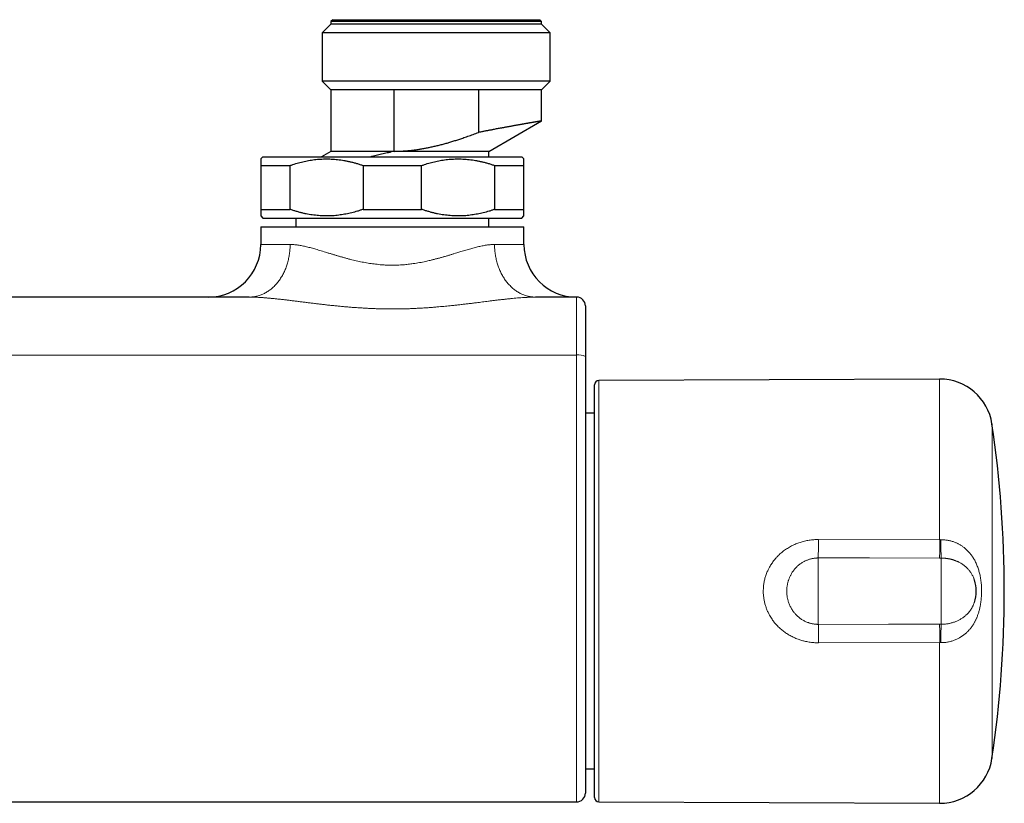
# Model space of a CAD drawing. Header units: millimetres. Extents: x 8 to 674, y 12 to 339.
# Tile 6 of 13: x 383 to 495, y 36 to 126. Entities that reach past the tile are written whole.
import ezdxf

# ---------------------------------------------------------------- set-up
doc = ezdxf.new("R2010")
doc.units = ezdxf.units.MM

msp = doc.modelspace()

# ---------------------------------------------------------------- linework, layer by layer
at = {"color": 7, "linetype": 'Continuous', "lineweight": 30}
for p, q in [((418.15, 125.09), (417.15, 124.09)), ((418.35, 125.59), (418.15, 125.39)), ((418.15, 125.39), (418.15, 125.09)), ((430.15, 125.39), (418.15, 125.39)), ((430.15, 125.09), (418.15, 125.09)), ((418.35, 125.59), (430.15, 125.59)), ((430.15, 125.59), (441.95, 125.59)), ((442.15, 125.39), (430.15, 125.39)), ((442.15, 125.09), (430.15, 125.09)), ((442.15, 125.39), (441.95, 125.59)), ((442.15, 125.09), (442.15, 125.39)), ((443.15, 124.09), (442.15, 125.09)), ((417.15, 124.09), (417.15, 118.59)), ((430.15, 124.09), (417.15, 124.09)), ((443.15, 124.09), (430.15, 124.09)), ((443.15, 118.59), (443.15, 124.09)), ((417.15, 118.59), (418.15, 117.59)), ((430.15, 118.59), (417.15, 118.59)), ((443.15, 118.59), (430.15, 118.59)), ((442.15, 117.59), (443.15, 118.59)), ((418.15, 117.59), (418.15, 110.59)), ((425.35, 117.59), (418.15, 117.59)), ((434.95, 117.59), (425.35, 117.59)), ((425.35, 110.59), (425.35, 117.59)), ((442.15, 117.59), (434.95, 117.59)), ((434.95, 117.59), (434.95, 112.75)), ((442.15, 114.06), (442.15, 117.59)), ((436.15, 110.59), (442.15, 114.06)), ((410.4, 109.98), (410.15, 109.73)), ((410.4, 109.98), (439.9, 109.98)), ((418.15, 110.59), (417.09, 109.98)), ((425.35, 110.59), (418.15, 110.59)), ((436.15, 110.59), (425.35, 110.59)), ((425.35, 110.59), (425.35, 110.59)), ((436.15, 109.98), (436.15, 110.59)), ((440.15, 109.73), (439.9, 109.98)), ((410.15, 108.98), (413.49, 108.98)), ((410.15, 108.98), (410.15, 103.98)), ((413.49, 103.98), (413.49, 108.98)), ((421.81, 108.98), (428.49, 108.98)), ((421.81, 108.98), (421.81, 103.98)), ((428.49, 103.98), (428.49, 108.98)), ((436.81, 108.98), (440.15, 108.98)), ((436.81, 108.98), (436.81, 103.98)), ((440.15, 103.98), (440.15, 108.98)), ((410.15, 103.98), (413.49, 103.98)), ((421.81, 103.98), (428.49, 103.98)), ((436.81, 103.98), (440.15, 103.98)), ((410.15, 103.23), (410.4, 102.98)), ((410.4, 102.98), (439.9, 102.98)), ((414.15, 102.98), (414.15, 101.98)), ((436.15, 101.98), (436.15, 102.98)), ((439.9, 102.98), (440.15, 103.23)), ((410.15, 101.98), (410.15, 99.98)), ((410.15, 101.98), (440.15, 101.98)), ((440.15, 99.98), (440.15, 101.98)), ((408.84, 93.98), (291.46, 93.98)), ((446.15, 93.98), (441.46, 93.98)), ((487.53, 84.65), (448.7, 84.48)), ((448.2, 60.48), (448.2, 83.98)), ((448.2, 80.75), (447.15, 80.75)), ((491.49, 61.77), (491.49, 61.77)), ((448.2, 36.98), (448.2, 60.48)), ((491.49, 59.2), (491.49, 59.2)), ((447.15, 40.22), (448.2, 40.22)), ((254.15, 36.47), (446.15, 36.47)), ((448.7, 36.48), (487.53, 36.31))]:
    msp.add_line(p, q, dxfattribs=at)
at = {"color": 252, "linetype": 'Continuous', "lineweight": 0}
for p, q in [((410.15, 99.98), (413.5, 99.98)), ((436.8, 99.98), (440.15, 99.98)), ((446.15, 87.38), (254.15, 87.38)), ((448.7, 84.48), (448.7, 36.48)), ((487.53, 66.34), (487.53, 84.65)), ((493.5, 79.53), (493.5, 41.43)), ((473.71, 66.36), (487.53, 66.34)), ((487.53, 66.34), (487.65, 66.35)), ((473.7, 64.26), (473.7, 56.7)), ((487.7, 64.25), (487.52, 64.25)), ((487.7, 64.25), (487.7, 56.72)), ((487.52, 56.72), (487.7, 56.72)), ((487.53, 54.62), (473.71, 54.6)), ((487.65, 54.62), (487.53, 54.62)), ((487.53, 36.31), (487.53, 54.62))]:
    msp.add_line(p, q, dxfattribs=at)
at = {"color": 252, "linetype": 'Continuous', "lineweight": 0, "flags": 128}
for points in [[(408.84, 93.98), (408.94, 93.98), (409.05, 93.99), (409.15, 94), (409.25, 94.01), (409.36, 94.02), (409.46, 94.04), (409.57, 94.06), (409.67, 94.08), (409.77, 94.1), (409.87, 94.13), (409.97, 94.16), (410.08, 94.2), (410.18, 94.24), (410.28, 94.28), (410.38, 94.32), (410.47, 94.37), (410.57, 94.41), (410.67, 94.47), (410.76, 94.52), (410.86, 94.58), (410.95, 94.64), (411.04, 94.7), (411.14, 94.76), (411.23, 94.83), (411.32, 94.9), (411.4, 94.98), (411.49, 95.05), (411.58, 95.13), (411.66, 95.21), (411.74, 95.29), (411.82, 95.38), (411.9, 95.46), (411.98, 95.55), (412.06, 95.65), (412.13, 95.74), (412.2, 95.84), (412.28, 95.93), (412.35, 96.03), (412.41, 96.14), (412.48, 96.24), (412.54, 96.35), (412.61, 96.46), (412.67, 96.57), (412.73, 96.68), (412.78, 96.79), (412.84, 96.91), (412.89, 97.02), (412.94, 97.14), (412.99, 97.26), (413.04, 97.38), (413.08, 97.5), (413.12, 97.62), (413.16, 97.75), (413.2, 97.87), (413.24, 98), (413.27, 98.13), (413.3, 98.26), (413.33, 98.39), (413.36, 98.52), (413.38, 98.65), (413.4, 98.78), (413.42, 98.91), (413.44, 99.04), (413.45, 99.18), (413.47, 99.31), (413.48, 99.44), (413.49, 99.58), (413.49, 99.71), (413.5, 99.85), (413.5, 99.98)], [(436.8, 99.98), (436.8, 99.85), (436.81, 99.71), (436.81, 99.58), (436.82, 99.44), (436.83, 99.31), (436.84, 99.18), (436.86, 99.04), (436.88, 98.91), (436.9, 98.78), (436.92, 98.65), (436.94, 98.52), (436.97, 98.39), (437, 98.26), (437.03, 98.13), (437.06, 98), (437.1, 97.87), (437.14, 97.75), (437.18, 97.62), (437.22, 97.5), (437.26, 97.38), (437.31, 97.26), (437.36, 97.14), (437.41, 97.02), (437.46, 96.91), (437.52, 96.79), (437.57, 96.68), (437.63, 96.57), (437.69, 96.46), (437.75, 96.35), (437.82, 96.24), (437.89, 96.14), (437.95, 96.03), (438.02, 95.93), (438.09, 95.84), (438.17, 95.74), (438.24, 95.65), (438.32, 95.55), (438.4, 95.46), (438.48, 95.38), (438.56, 95.29), (438.64, 95.21), (438.72, 95.13), (438.81, 95.05), (438.9, 94.98), (438.98, 94.9), (439.07, 94.83), (439.16, 94.76), (439.25, 94.7), (439.35, 94.64), (439.44, 94.58), (439.54, 94.52), (439.63, 94.47), (439.73, 94.41), (439.83, 94.37), (439.92, 94.32), (440.02, 94.28), (440.12, 94.24), (440.22, 94.2), (440.32, 94.16), (440.43, 94.13), (440.53, 94.1), (440.63, 94.08), (440.73, 94.06), (440.84, 94.04), (440.94, 94.02), (441.05, 94.01), (441.15, 94), (441.25, 93.99), (441.36, 93.98), (441.46, 93.98)], [(487.52, 64.25), (479.52, 64.26), (473.7, 64.26)], [(473.7, 56.7), (481.7, 56.71), (487.52, 56.72)]]:
    msp.add_lwpolyline(points, dxfattribs=at)
at = {"color": 7, "linetype": 'Continuous', "lineweight": 30}
for centre, radius, start, end in [((404.15, 99.98), 6, 270, 0), ((446.15, 99.98), 6, 180, 270), ((446.15, 92.98), 1, 0, 90), ((448.7, 83.98), 0.5, 90.25, 180), ((487.56, 78.65), 6, 8.4268, 90.25), ((364.9, 60.48), 130, 351.5732, 8.4268), ((487.7, 60.48), 4, 341.2591, 18.7255), ((487.56, 42.31), 6, 269.75, 351.5732), ((446.15, 37.47), 1, 269.9993, 359.9997), ((448.7, 36.98), 0.5, 180, 269.75)]:
    msp.add_arc(centre, radius, start, end, dxfattribs=at)
at = {"color": 252, "linetype": 'Continuous', "lineweight": 0}
for centre, radius, start, end in [((446.39, 85.83), 1.58, 61.2797, 98.8406), ((253.72, 66.68), 219.99, 359.3695, 359.9171), ((267.31, 66.67), 220.23, 359.3696, 359.9151), ((550.03, 66.67), 62.37, 180.2999, 182.2266), ((253.71, 54.28), 220.01, 0.0829, 0.6305), ((267.31, 54.29), 220.23, 0.0849, 0.6304), ((550.03, 54.29), 62.37, 177.7734, 179.7001)]:
    msp.add_arc(centre, radius, start, end, dxfattribs=at)
at = {"color": 7, "linetype": 'Continuous', "lineweight": 30}
for points, knots in [([(442.15, 114.06), (442.15, 114.06), (442.15, 114.06), (442.15, 114.06), (442.14, 114.05), (442.12, 114.05), (442.11, 114.05), (442.09, 114.05), (442.06, 114.04), (442.04, 114.04), (442.01, 114.03), (441.97, 114.03), (441.93, 114.02), (441.89, 114.01), (441.85, 114.01), (441.8, 114), (441.74, 113.99), (441.68, 113.98), (441.61, 113.96), (441.54, 113.95), (441.46, 113.94), (441.38, 113.92), (441.29, 113.91), (441.21, 113.9), (441.12, 113.88), (441.03, 113.87), (440.94, 113.85), (440.85, 113.83), (440.75, 113.82), (440.65, 113.8), (440.55, 113.78), (440.45, 113.76), (440.35, 113.75), (440.23, 113.73), (440.1, 113.7), (439.96, 113.68), (439.82, 113.65), (439.68, 113.63), (439.53, 113.6), (439.39, 113.58), (439.24, 113.55), (439.09, 113.52), (438.94, 113.5), (438.79, 113.47), (438.64, 113.44), (438.49, 113.41), (438.34, 113.39), (438.19, 113.36), (438.03, 113.33), (437.88, 113.3), (437.73, 113.27), (437.55, 113.24), (437.34, 113.2), (437.11, 113.16), (436.88, 113.12), (436.66, 113.08), (436.48, 113.04), (436.31, 113.01), (436.15, 112.98), (435.98, 112.95), (435.81, 112.91), (435.64, 112.88), (435.47, 112.85), (435.3, 112.81), (435.12, 112.78), (435, 112.76), (434.95, 112.75)], [0, 0, 0, 0, 0.0069838, 0.0235971, 0.0402361, 0.0568751, 0.072317, 0.0877589, 0.1032215, 0.118684, 0.1333338, 0.1479836, 0.1626509, 0.1773183, 0.1917254, 0.2061367, 0.2236304, 0.2411241, 0.2586478, 0.2761714, 0.2927463, 0.3093211, 0.3259214, 0.3425216, 0.3579254, 0.3733293, 0.3887534, 0.4041775, 0.4187888, 0.4334, 0.4480285, 0.462657, 0.4770248, 0.4913967, 0.508983, 0.5265694, 0.5441855, 0.5618017, 0.578463, 0.5951243, 0.6118108, 0.6284972, 0.6439794, 0.6594615, 0.6749637, 0.6904658, 0.7051493, 0.7198327, 0.7345331, 0.7492335, 0.7636711, 0.7781127, 0.7987685, 0.8194244, 0.8401271, 0.8608299, 0.8746907, 0.8885515, 0.9024263, 0.9163011, 0.9302311, 0.9441611, 0.9581052, 0.9720493, 0.9860229, 1, 1, 1, 1]), ([(425.35, 110.59), (425.49, 110.6), (425.78, 110.6), (426.2, 110.62), (426.62, 110.65), (427.04, 110.68), (427.46, 110.73), (427.88, 110.78), (428.31, 110.85), (428.73, 110.92), (429.15, 111), (429.58, 111.09), (430.02, 111.19), (430.48, 111.3), (430.93, 111.41), (431.38, 111.54), (431.83, 111.67), (432.28, 111.81), (432.72, 111.95), (433.22, 112.12), (433.76, 112.31), (434.36, 112.52), (434.75, 112.67), (434.95, 112.75)], [0, 0, 0, 0, 0.042738, 0.08549, 0.128248, 0.171002, 0.213741, 0.256936, 0.300142, 0.343354, 0.386563, 0.429761, 0.477084, 0.524413, 0.571743, 0.619068, 0.666509, 0.71395, 0.761134, 0.808318, 0.872211, 0.936106, 1, 1, 1, 1]), ([(425.35, 110.59), (425.24, 110.57), (425.03, 110.52), (424.72, 110.44), (424.4, 110.37), (424.09, 110.3), (423.77, 110.22), (423.46, 110.15), (423.14, 110.08), (422.89, 110.02), (422.74, 109.99), (422.7, 109.98)], [0, 0, 0, 0, 0.118278, 0.236649, 0.355291, 0.473932, 0.592953, 0.711973, 0.831286, 0.950599, 1, 1, 1, 1]), ([(410.15, 109.73), (410.15, 109.73), (410.15, 109.73), (410.15, 109.73), (410.15, 109.72), (410.15, 109.71), (410.15, 109.7), (410.15, 109.68), (410.15, 109.66), (410.15, 109.64), (410.15, 109.61), (410.15, 109.58), (410.15, 109.54), (410.15, 109.48), (410.15, 109.39), (410.15, 109.3), (410.15, 109.2), (410.15, 109.1), (410.15, 109.02), (410.15, 108.98)], [0, 0, 0, 0, 0.009702, 0.057639, 0.105576, 0.153593, 0.201621, 0.249452, 0.297293, 0.3444, 0.391506, 0.438653, 0.485799, 0.576003, 0.66627, 0.75144, 0.836658, 0.918311, 1, 1, 1, 1]), ([(413.49, 108.98), (413.6, 109.02), (413.81, 109.09), (414.13, 109.19), (414.45, 109.29), (414.78, 109.37), (415.11, 109.45), (415.44, 109.52), (415.77, 109.58), (416.1, 109.63), (416.44, 109.67), (416.78, 109.7), (417.12, 109.72), (417.47, 109.73), (417.83, 109.73), (418.19, 109.72), (418.55, 109.7), (418.91, 109.66), (419.28, 109.62), (419.63, 109.56), (419.99, 109.49), (420.35, 109.41), (420.71, 109.32), (421.08, 109.22), (421.45, 109.11), (421.69, 109.02), (421.81, 108.98)], [0, 0, 0, 0, 0.039438, 0.078884, 0.118329, 0.157766, 0.19739, 0.237015, 0.276298, 0.315581, 0.356348, 0.397129, 0.43791, 0.478676, 0.521454, 0.564249, 0.607044, 0.649823, 0.692933, 0.736044, 0.778489, 0.820935, 0.865693, 0.910465, 0.955239, 1, 1, 1, 1]), ([(428.49, 108.98), (428.6, 109.02), (428.81, 109.09), (429.13, 109.19), (429.45, 109.29), (429.78, 109.37), (430.11, 109.45), (430.44, 109.52), (430.77, 109.58), (431.1, 109.63), (431.44, 109.67), (431.78, 109.7), (432.12, 109.72), (432.47, 109.73), (432.83, 109.73), (433.19, 109.72), (433.55, 109.7), (433.91, 109.66), (434.28, 109.62), (434.63, 109.56), (434.99, 109.49), (435.35, 109.41), (435.71, 109.32), (436.08, 109.22), (436.45, 109.11), (436.69, 109.02), (436.81, 108.98)], [0, 0, 0, 0, 0.039438, 0.078884, 0.118329, 0.157766, 0.19739, 0.237015, 0.276298, 0.315581, 0.356348, 0.397129, 0.43791, 0.478676, 0.521454, 0.564249, 0.607044, 0.649823, 0.692933, 0.736044, 0.778489, 0.820935, 0.865693, 0.910465, 0.955239, 1, 1, 1, 1]), ([(440.15, 108.98), (440.15, 109.01), (440.15, 109.06), (440.15, 109.15), (440.15, 109.23), (440.15, 109.3), (440.15, 109.35), (440.15, 109.4), (440.15, 109.46), (440.15, 109.52), (440.15, 109.59), (440.15, 109.64), (440.15, 109.67), (440.15, 109.7), (440.15, 109.72), (440.15, 109.73), (440.15, 109.73), (440.15, 109.73)], [0, 0, 0, 0, 0.049569, 0.123614, 0.197685, 0.245885, 0.294084, 0.342319, 0.390554, 0.479541, 0.568591, 0.646947, 0.725349, 0.798382, 0.885349, 0.972386, 1, 1, 1, 1]), ([(410.15, 103.98), (410.15, 103.96), (410.15, 103.9), (410.15, 103.81), (410.15, 103.73), (410.15, 103.67), (410.15, 103.62), (410.15, 103.57), (410.15, 103.51), (410.15, 103.44), (410.15, 103.38), (410.15, 103.33), (410.15, 103.29), (410.15, 103.26), (410.15, 103.24), (410.15, 103.23), (410.15, 103.23), (410.15, 103.23)], [0, 0, 0, 0, 0.049569, 0.123614, 0.197685, 0.245885, 0.294084, 0.342319, 0.390554, 0.479541, 0.568591, 0.646947, 0.725349, 0.798382, 0.885349, 0.972386, 1, 1, 1, 1]), ([(421.81, 103.98), (421.7, 103.95), (421.49, 103.87), (421.17, 103.77), (420.84, 103.68), (420.52, 103.59), (420.19, 103.52), (419.86, 103.45), (419.53, 103.39), (419.2, 103.34), (418.86, 103.3), (418.52, 103.26), (418.17, 103.24), (417.82, 103.23), (417.47, 103.23), (417.11, 103.24), (416.75, 103.27), (416.38, 103.3), (416.02, 103.35), (415.66, 103.4), (415.31, 103.47), (414.95, 103.55), (414.59, 103.64), (414.22, 103.75), (413.85, 103.86), (413.61, 103.94), (413.49, 103.98)], [0, 0, 0, 0, 0.039438, 0.078884, 0.118329, 0.157766, 0.19739, 0.237015, 0.276298, 0.315581, 0.356348, 0.397129, 0.43791, 0.478676, 0.521454, 0.564249, 0.607044, 0.649823, 0.692933, 0.736044, 0.778489, 0.820935, 0.865693, 0.910465, 0.955239, 1, 1, 1, 1]), ([(436.81, 103.98), (436.7, 103.95), (436.49, 103.87), (436.17, 103.77), (435.84, 103.68), (435.52, 103.59), (435.19, 103.52), (434.86, 103.45), (434.53, 103.39), (434.2, 103.34), (433.86, 103.3), (433.52, 103.26), (433.17, 103.24), (432.82, 103.23), (432.47, 103.23), (432.11, 103.24), (431.75, 103.27), (431.38, 103.3), (431.02, 103.35), (430.66, 103.4), (430.31, 103.47), (429.95, 103.55), (429.59, 103.64), (429.22, 103.75), (428.85, 103.86), (428.61, 103.94), (428.49, 103.98)], [0, 0, 0, 0, 0.039438, 0.078884, 0.118329, 0.157766, 0.19739, 0.237015, 0.276298, 0.315581, 0.356348, 0.397129, 0.43791, 0.478676, 0.521454, 0.564249, 0.607044, 0.649823, 0.692933, 0.736044, 0.778489, 0.820935, 0.865693, 0.910465, 0.955239, 1, 1, 1, 1]), ([(440.15, 103.23), (440.15, 103.23), (440.15, 103.23), (440.15, 103.23), (440.15, 103.24), (440.15, 103.25), (440.15, 103.26), (440.15, 103.28), (440.15, 103.3), (440.15, 103.33), (440.15, 103.35), (440.15, 103.38), (440.15, 103.43), (440.15, 103.49), (440.15, 103.57), (440.15, 103.66), (440.15, 103.76), (440.15, 103.87), (440.15, 103.94), (440.15, 103.98)], [0, 0, 0, 0, 0.009702, 0.057639, 0.105576, 0.153593, 0.201621, 0.249452, 0.297293, 0.3444, 0.391506, 0.438653, 0.485799, 0.576003, 0.66627, 0.75144, 0.836658, 0.918311, 1, 1, 1, 1]), ([(447.15, 92.98), (447.15, 92.98), (447.15, 92.98), (447.15, 92.98), (447.15, 92.96), (447.15, 92.94), (447.15, 92.91), (447.15, 92.87), (447.15, 92.83), (447.15, 92.77), (447.15, 92.71), (447.15, 92.64), (447.15, 92.56), (447.15, 92.48), (447.15, 92.39), (447.15, 92.29), (447.15, 92.18), (447.15, 92.07), (447.15, 91.95), (447.15, 91.83), (447.15, 91.69), (447.15, 91.55), (447.15, 91.4), (447.15, 91.25), (447.15, 91.09), (447.15, 90.93), (447.15, 90.76), (447.15, 90.59), (447.15, 90.41), (447.15, 90.22), (447.15, 90.03), (447.15, 89.83), (447.15, 89.63), (447.15, 89.42), (447.15, 89.22), (447.15, 89.01), (447.15, 88.8), (447.15, 88.58), (447.15, 88.36), (447.15, 88.14), (447.15, 87.91), (447.15, 87.68), (447.15, 87.44), (447.15, 87.29), (447.15, 87.21)], [0, 0, 0, 0, 0.016249, 0.032498, 0.0563277, 0.0801773, 0.1040335, 0.1278833, 0.1517132, 0.1762351, 0.2007785, 0.2253291, 0.2498726, 0.2743946, 0.2982203, 0.3220658, 0.345918, 0.3697637, 0.3935895, 0.4181072, 0.4426463, 0.4671927, 0.4917319, 0.5162497, 0.5400771, 0.5639242, 0.587778, 0.6116253, 0.6354528, 0.6599723, 0.6845134, 0.7090617, 0.7336028, 0.7581225, 0.7819503, 0.805798, 0.8296523, 0.8535001, 0.877328, 0.901848, 0.9263896, 0.9509384, 0.97548, 1, 1, 1, 1]), ([(447.15, 87.21), (447.15, 86.86), (447.15, 86.17), (447.15, 85.13), (447.15, 84.09), (447.15, 83.05), (447.15, 82), (447.15, 80.96), (447.15, 79.92), (447.15, 78.77), (447.15, 77.54), (447.15, 76.28), (447.15, 75.11), (447.15, 74.02), (447.15, 72.93), (447.15, 71.94), (447.15, 71.04), (447.15, 70.23), (447.15, 69.43), (447.15, 68.41), (447.15, 67.19), (447.15, 65.8), (447.15, 64.48), (447.15, 63.19), (447.15, 62.16), (447.15, 61.41), (447.15, 60.96), (447.15, 60.51), (447.15, 60.07), (447.15, 59.63), (447.15, 59.19), (447.15, 58.75), (447.15, 58.31), (447.15, 57.87), (447.15, 57.44), (447.15, 56.98), (447.15, 56.5), (447.15, 56.01), (447.15, 55.52), (447.15, 55.02), (447.15, 54.54), (447.15, 54.05), (447.15, 53.57), (447.15, 53.1), (447.15, 52.65), (447.15, 52.22), (447.15, 51.79), (447.15, 51.36), (447.15, 50.93), (447.15, 50.51), (447.15, 50.09), (447.15, 49.66), (447.15, 49.23), (447.15, 48.79), (447.15, 48.36), (447.15, 47.93), (447.15, 47.51), (447.15, 47.09), (447.15, 46.69), (447.15, 46.3), (447.15, 45.93), (447.15, 45.57), (447.15, 45.22), (447.15, 44.87), (447.15, 44.53), (447.15, 44.19), (447.15, 43.87), (447.15, 43.55), (447.15, 43.24), (447.15, 42.94), (447.15, 42.65), (447.15, 42.36), (447.15, 42.08), (447.15, 41.81), (447.15, 41.55), (447.15, 41.28), (447.15, 41.01), (447.15, 40.75), (447.15, 40.49), (447.15, 40.24), (447.15, 40), (447.15, 39.77), (447.15, 39.55), (447.15, 39.34), (447.15, 39.14), (447.15, 38.96), (447.15, 38.78), (447.15, 38.62), (447.15, 38.46), (447.15, 38.32), (447.15, 38.19), (447.15, 38.07), (447.15, 37.96), (447.15, 37.86), (447.15, 37.78), (447.15, 37.71), (447.15, 37.65), (447.15, 37.6), (447.15, 37.56), (447.15, 37.52), (447.15, 37.49), (447.15, 37.48), (447.15, 37.47), (447.15, 37.47), (447.15, 37.47)], [0, 0, 0, 0, 0.016729, 0.033459, 0.05019, 0.066922, 0.083655, 0.100388, 0.117123, 0.133858, 0.155211, 0.176566, 0.193948, 0.21133, 0.228714, 0.246098, 0.258899, 0.2717, 0.284503, 0.297305, 0.320226, 0.343148, 0.363225, 0.383303, 0.4048, 0.411969, 0.419138, 0.426307, 0.433266, 0.440227, 0.447188, 0.454147, 0.461148, 0.468149, 0.475151, 0.482151, 0.490125, 0.4981, 0.506089, 0.514079, 0.522097, 0.530119, 0.538062, 0.546008, 0.553382, 0.560758, 0.568134, 0.575508, 0.582931, 0.590356, 0.597781, 0.605204, 0.613202, 0.6212, 0.629214, 0.637228, 0.64527, 0.653316, 0.661282, 0.669251, 0.676634, 0.684018, 0.691403, 0.698786, 0.706218, 0.713652, 0.721086, 0.728518, 0.735763, 0.74301, 0.750257, 0.757502, 0.764793, 0.772086, 0.779378, 0.786669, 0.794727, 0.802788, 0.810768, 0.818752, 0.827019, 0.835286, 0.843569, 0.851853, 0.859919, 0.867988, 0.876058, 0.884127, 0.892192, 0.900258, 0.908327, 0.916397, 0.924466, 0.932531, 0.939597, 0.946666, 0.953736, 0.960806, 0.967875, 0.974941, 0.982169, 0.989397, 0.996637, 1, 1, 1, 1])]:
    msp.add_open_spline(points, degree=3, knots=knots, dxfattribs=at)
at = {"color": 252, "linetype": 'Continuous', "lineweight": 0}
for points, knots in [([(413.5, 99.98), (413.55, 99.98), (413.67, 99.98), (413.85, 99.97), (414.02, 99.96), (414.21, 99.94), (414.41, 99.91), (414.63, 99.87), (414.88, 99.83), (415.13, 99.78), (415.38, 99.72), (415.64, 99.65), (415.9, 99.59), (416.17, 99.51), (416.45, 99.43), (416.74, 99.35), (417.05, 99.26), (417.36, 99.16), (417.68, 99.06), (418.01, 98.96), (418.33, 98.86), (418.66, 98.76), (419, 98.66), (419.34, 98.57), (419.68, 98.47), (420.03, 98.37), (420.37, 98.28), (420.71, 98.2), (421.04, 98.12), (421.37, 98.05), (421.7, 97.98), (422.04, 97.92), (422.38, 97.86), (422.72, 97.8), (423.06, 97.76), (423.41, 97.72), (423.74, 97.68), (424.05, 97.66), (424.35, 97.64), (424.66, 97.63), (425, 97.62), (425.36, 97.62), (425.73, 97.63), (426.06, 97.65), (426.38, 97.67), (426.67, 97.69), (426.96, 97.72), (427.24, 97.76), (427.56, 97.8), (427.89, 97.85), (428.25, 97.91), (428.6, 97.98), (428.92, 98.05), (429.21, 98.11), (429.5, 98.18), (429.82, 98.26), (430.17, 98.35), (430.51, 98.44), (430.85, 98.53), (431.18, 98.63), (431.52, 98.73), (431.85, 98.83), (432.17, 98.93), (432.47, 99.02), (432.73, 99.1), (432.99, 99.18), (433.25, 99.26), (433.53, 99.34), (433.8, 99.42), (434.08, 99.5), (434.34, 99.57), (434.61, 99.64), (434.87, 99.71), (435.12, 99.77), (435.37, 99.82), (435.62, 99.87), (435.87, 99.91), (436.09, 99.94), (436.28, 99.96), (436.46, 99.97), (436.63, 99.98), (436.75, 99.98), (436.8, 99.98)], [0, 0, 0, 0, 0.009965, 0.019935, 0.029907, 0.039878, 0.049843, 0.062405, 0.074973, 0.087541, 0.100104, 0.112746, 0.125392, 0.138039, 0.150681, 0.164679, 0.178677, 0.192724, 0.206775, 0.220827, 0.234875, 0.248986, 0.263102, 0.277217, 0.291328, 0.305492, 0.319656, 0.332516, 0.345383, 0.358251, 0.371117, 0.383976, 0.396913, 0.409859, 0.422807, 0.435752, 0.448688, 0.459545, 0.470404, 0.481261, 0.494576, 0.507899, 0.521222, 0.534538, 0.545279, 0.556026, 0.566775, 0.577523, 0.588265, 0.601793, 0.615326, 0.62886, 0.642389, 0.652674, 0.66296, 0.67673, 0.690502, 0.704272, 0.71815, 0.732029, 0.745907, 0.759902, 0.7739, 0.787895, 0.798441, 0.808987, 0.821559, 0.834132, 0.846744, 0.859359, 0.871975, 0.884586, 0.897267, 0.909953, 0.922638, 0.935318, 0.948068, 0.960818, 0.970612, 0.980409, 0.990206, 1, 1, 1, 1]), ([(441.46, 93.98), (441.38, 93.98), (441.23, 93.98), (440.99, 93.98), (440.74, 93.97), (440.5, 93.96), (440.25, 93.94), (439.96, 93.93), (439.62, 93.9), (439.24, 93.87), (438.86, 93.83), (438.47, 93.8), (438.08, 93.75), (437.69, 93.71), (437.3, 93.67), (436.9, 93.62), (436.5, 93.57), (436.12, 93.52), (435.76, 93.48), (435.42, 93.43), (435.07, 93.39), (434.69, 93.34), (434.27, 93.29), (433.8, 93.23), (433.33, 93.18), (432.86, 93.12), (432.38, 93.07), (431.95, 93.02), (431.55, 92.98), (431.19, 92.95), (430.83, 92.91), (430.42, 92.88), (429.97, 92.84), (429.47, 92.8), (428.97, 92.76), (428.47, 92.73), (427.97, 92.71), (427.47, 92.68), (426.96, 92.66), (426.46, 92.65), (425.95, 92.64), (425.45, 92.64), (424.94, 92.63), (424.44, 92.64), (423.94, 92.65), (423.44, 92.66), (422.94, 92.68), (422.44, 92.7), (421.94, 92.73), (421.45, 92.76), (420.95, 92.79), (420.45, 92.83), (419.96, 92.87), (419.46, 92.91), (418.97, 92.96), (418.49, 93.01), (418.01, 93.06), (417.54, 93.11), (417.07, 93.17), (416.61, 93.22), (416.14, 93.28), (415.68, 93.33), (415.22, 93.39), (414.76, 93.45), (414.31, 93.51), (413.85, 93.56), (413.4, 93.62), (412.96, 93.67), (412.52, 93.72), (412.09, 93.77), (411.67, 93.81), (411.25, 93.85), (410.83, 93.89), (410.46, 93.92), (410.15, 93.94), (409.88, 93.95), (409.62, 93.97), (409.35, 93.98), (409.09, 93.98), (408.92, 93.98), (408.84, 93.98), (408.84, 93.98)], [0, 0, 0, 0, 0.008376, 0.016752, 0.025128, 0.033532, 0.041936, 0.050339, 0.06287, 0.0754, 0.087956, 0.100511, 0.112967, 0.125422, 0.137895, 0.150367, 0.162802, 0.175241, 0.185767, 0.196293, 0.206826, 0.217359, 0.231477, 0.245595, 0.259713, 0.273862, 0.288012, 0.302161, 0.312826, 0.32349, 0.33416, 0.34483, 0.359448, 0.374066, 0.388698, 0.403331, 0.417978, 0.432625, 0.447287, 0.46195, 0.47663, 0.491311, 0.506007, 0.520704, 0.535198, 0.549697, 0.564209, 0.578721, 0.593248, 0.607775, 0.622317, 0.63686, 0.651417, 0.665974, 0.680544, 0.695118, 0.709119, 0.723119, 0.737133, 0.751147, 0.765175, 0.779203, 0.793246, 0.807289, 0.821352, 0.835416, 0.849497, 0.863578, 0.87729, 0.891008, 0.904655, 0.918302, 0.931978, 0.945654, 0.954696, 0.963738, 0.972779, 0.981852, 0.990926, 0.999998, 1, 1, 1, 1]), ([(446.15, 87.38), (446.15, 87.38), (446.15, 87.45), (446.15, 87.57), (446.15, 87.76), (446.15, 87.95), (446.15, 88.13), (446.15, 88.32), (446.15, 88.5), (446.15, 88.68), (446.15, 88.86), (446.15, 89.04), (446.15, 89.22), (446.15, 89.4), (446.15, 89.57), (446.15, 89.74), (446.15, 89.91), (446.15, 90.08), (446.15, 90.24), (446.15, 90.4), (446.15, 90.56), (446.15, 90.72), (446.15, 90.87), (446.15, 91.02), (446.15, 91.17), (446.15, 91.32), (446.15, 91.46), (446.15, 91.6), (446.15, 91.73), (446.15, 91.87), (446.15, 92), (446.15, 92.12), (446.15, 92.24), (446.15, 92.36), (446.15, 92.47), (446.15, 92.59), (446.15, 92.69), (446.15, 92.8), (446.15, 92.89), (446.15, 92.99), (446.15, 93.08), (446.15, 93.17), (446.15, 93.25), (446.15, 93.33), (446.15, 93.4), (446.15, 93.47), (446.15, 93.54), (446.15, 93.6), (446.15, 93.66), (446.15, 93.71), (446.15, 93.76), (446.15, 93.8), (446.15, 93.84), (446.15, 93.87), (446.15, 93.9), (446.15, 93.93), (446.15, 93.95), (446.15, 93.96), (446.15, 93.97), (446.15, 93.98), (446.15, 93.98), (446.15, 93.98)], [0, 0, 0, 0, 0.0000054, 0.0171581, 0.0343207, 0.0515178, 0.0687149, 0.0859516, 0.1031883, 0.120465, 0.1377417, 0.1550586, 0.1723755, 0.1897331, 0.2070907, 0.2244894, 0.2418881, 0.2590406, 0.276203, 0.2933998, 0.3105965, 0.327833, 0.3450694, 0.3623459, 0.3796224, 0.396939, 0.4142557, 0.4316129, 0.4489701, 0.4663685, 0.4837668, 0.5009178, 0.5180786, 0.5352738, 0.5524689, 0.5697038, 0.5869386, 0.6042135, 0.6214884, 0.6388034, 0.6561184, 0.673474, 0.6908295, 0.7082261, 0.7256228, 0.7427764, 0.7599398, 0.7771376, 0.7943354, 0.811573, 0.8288106, 0.8460881, 0.8633657, 0.8806835, 0.8980012, 0.9153595, 0.9327177, 0.950117, 0.9675163, 0.983754, 1, 1, 1, 1]), ([(446.15, 36.47), (446.15, 36.47), (446.15, 36.47), (446.15, 36.48), (446.15, 36.49), (446.15, 36.52), (446.15, 36.56), (446.15, 36.61), (446.15, 36.66), (446.15, 36.72), (446.15, 36.8), (446.15, 36.88), (446.15, 36.97), (446.15, 37.06), (446.15, 37.15), (446.15, 37.24), (446.15, 37.33), (446.15, 37.43), (446.15, 37.54), (446.15, 37.65), (446.15, 37.76), (446.15, 37.88), (446.15, 38.01), (446.15, 38.14), (446.15, 38.28), (446.15, 38.43), (446.15, 38.61), (446.15, 38.8), (446.15, 39), (446.15, 39.21), (446.15, 39.43), (446.15, 39.65), (446.15, 39.87), (446.15, 40.09), (446.15, 40.32), (446.15, 40.55), (446.15, 40.79), (446.15, 41.04), (446.15, 41.31), (446.15, 41.6), (446.15, 41.89), (446.15, 42.19), (446.15, 42.5), (446.15, 42.81), (446.15, 43.12), (446.15, 43.45), (446.15, 43.77), (446.15, 44.11), (446.15, 44.45), (446.15, 44.79), (446.15, 45.12), (446.15, 45.45), (446.15, 45.78), (446.15, 46.11), (446.15, 46.46), (446.15, 46.81), (446.15, 47.19), (446.15, 47.58), (446.15, 47.98), (446.15, 48.38), (446.15, 48.79), (446.15, 49.18), (446.15, 49.55), (446.15, 49.89), (446.15, 50.24), (446.15, 50.6), (446.15, 50.96), (446.15, 51.32), (446.15, 51.68), (446.15, 52.05), (446.15, 52.42), (446.15, 52.79), (446.15, 53.16), (446.15, 53.55), (446.15, 53.94), (446.15, 54.35), (446.15, 54.76), (446.15, 55.18), (446.15, 55.59), (446.15, 56.01), (446.15, 56.43), (446.15, 56.85), (446.15, 57.27), (446.15, 57.7), (446.15, 58.12), (446.15, 58.55), (446.15, 58.98), (446.15, 59.41), (446.15, 59.84), (446.15, 60.27), (446.15, 60.7), (446.15, 61.14), (446.15, 61.58), (446.15, 62.12), (446.15, 62.76), (446.15, 63.75), (446.15, 64.77), (446.15, 65.8), (446.15, 66.62), (446.15, 67.43), (446.15, 68.29), (446.15, 69.19), (446.15, 70.13), (446.15, 71.07), (446.15, 72.07), (446.15, 73.13), (446.15, 74.26), (446.15, 75.38), (446.15, 76.54), (446.15, 77.75), (446.15, 78.97), (446.15, 80.17), (446.15, 81.28), (446.15, 82.34), (446.15, 83.35), (446.15, 84.36), (446.15, 85.37), (446.15, 86.38), (446.15, 87.05), (446.15, 87.38)], [0, 0, 0, 0, 0.001947, 0.009772, 0.017612, 0.025451, 0.032608, 0.039765, 0.046932, 0.054099, 0.061299, 0.068499, 0.075709, 0.082919, 0.088515, 0.094111, 0.099706, 0.105313, 0.110921, 0.116528, 0.12217, 0.127812, 0.133455, 0.139109, 0.144763, 0.150417, 0.157522, 0.164628, 0.171734, 0.178863, 0.185992, 0.193121, 0.199634, 0.206147, 0.212659, 0.21919, 0.22572, 0.232251, 0.239469, 0.246688, 0.253906, 0.261149, 0.268392, 0.275635, 0.282739, 0.289844, 0.296948, 0.304077, 0.311206, 0.318334, 0.324846, 0.331358, 0.33787, 0.3444, 0.350931, 0.357461, 0.364678, 0.371897, 0.379115, 0.386357, 0.3936, 0.400842, 0.406849, 0.412857, 0.418865, 0.424886, 0.430908, 0.43693, 0.442996, 0.449061, 0.455127, 0.461207, 0.467287, 0.473367, 0.479903, 0.486439, 0.492975, 0.499511, 0.506079, 0.512648, 0.519217, 0.525785, 0.532401, 0.539017, 0.545633, 0.552248, 0.558864, 0.56548, 0.572096, 0.578712, 0.585461, 0.592211, 0.598962, 0.605713, 0.617215, 0.628717, 0.651722, 0.66433, 0.676938, 0.689546, 0.702154, 0.716729, 0.731303, 0.745878, 0.760454, 0.777862, 0.795271, 0.812682, 0.830093, 0.849596, 0.869099, 0.887219, 0.905339, 0.921114, 0.936889, 0.952666, 0.968443, 0.984222, 1, 1, 1, 1]), ([(473.71, 54.6), (473.62, 54.6), (473.45, 54.6), (473.18, 54.62), (472.91, 54.64), (472.65, 54.68), (472.38, 54.73), (472.14, 54.78), (471.92, 54.84), (471.71, 54.9), (471.5, 54.97), (471.27, 55.05), (471.04, 55.15), (470.82, 55.25), (470.6, 55.36), (470.38, 55.48), (470.17, 55.61), (469.97, 55.74), (469.77, 55.88), (469.58, 56.03), (469.4, 56.19), (469.22, 56.35), (469.05, 56.52), (468.88, 56.7), (468.72, 56.88), (468.57, 57.08), (468.42, 57.29), (468.28, 57.51), (468.16, 57.71), (468.05, 57.91), (467.97, 58.08), (467.88, 58.26), (467.81, 58.45), (467.74, 58.64), (467.68, 58.83), (467.62, 59.02), (467.57, 59.21), (467.53, 59.41), (467.5, 59.61), (467.47, 59.81), (467.45, 60.01), (467.43, 60.21), (467.43, 60.41), (467.43, 60.62), (467.44, 60.83), (467.46, 61.05), (467.48, 61.28), (467.52, 61.5), (467.57, 61.73), (467.62, 61.95), (467.69, 62.17), (467.76, 62.39), (467.84, 62.6), (467.93, 62.8), (468.01, 62.97), (468.1, 63.15), (468.2, 63.33), (468.33, 63.53), (468.46, 63.73), (468.59, 63.92), (468.74, 64.1), (468.88, 64.26), (469.01, 64.41), (469.16, 64.56), (469.33, 64.72), (469.53, 64.89), (469.74, 65.06), (469.96, 65.22), (470.18, 65.36), (470.41, 65.5), (470.65, 65.63), (470.89, 65.75), (471.13, 65.86), (471.37, 65.95), (471.62, 66.04), (471.87, 66.11), (472.13, 66.18), (472.39, 66.24), (472.65, 66.28), (472.91, 66.32), (473.18, 66.35), (473.44, 66.36), (473.62, 66.36), (473.71, 66.36)], [0, 0, 0, 0, 0.013917, 0.027839, 0.041756, 0.055778, 0.069805, 0.083826, 0.094405, 0.104983, 0.117724, 0.130474, 0.143224, 0.155965, 0.168857, 0.181759, 0.194661, 0.207553, 0.220147, 0.232752, 0.245356, 0.25795, 0.270707, 0.283473, 0.29624, 0.308996, 0.322678, 0.336368, 0.35005, 0.360408, 0.370773, 0.381138, 0.391496, 0.401935, 0.412375, 0.422824, 0.43328, 0.443736, 0.454185, 0.464748, 0.475318, 0.485888, 0.49645, 0.507105, 0.517759, 0.529645, 0.541535, 0.553421, 0.565383, 0.57735, 0.589313, 0.601351, 0.613394, 0.625433, 0.634557, 0.643682, 0.655915, 0.668153, 0.680386, 0.692709, 0.705037, 0.71736, 0.726653, 0.735947, 0.749868, 0.763831, 0.777794, 0.791813, 0.805831, 0.819905, 0.833978, 0.848091, 0.861758, 0.875459, 0.889161, 0.90291, 0.91666, 0.930457, 0.944255, 0.958088, 0.972035, 0.986018, 1, 1, 1, 1]), ([(487.65, 66.35), (487.72, 66.35), (487.84, 66.34), (488.03, 66.33), (488.22, 66.31), (488.41, 66.29), (488.6, 66.25), (488.79, 66.21), (488.97, 66.15), (489.15, 66.1), (489.3, 66.04), (489.45, 65.97), (489.59, 65.91), (489.72, 65.84), (489.86, 65.76), (489.99, 65.68), (490.12, 65.59), (490.25, 65.5), (490.37, 65.41), (490.5, 65.29), (490.64, 65.17), (490.79, 65.02), (490.93, 64.86), (491.06, 64.7), (491.19, 64.53), (491.31, 64.36), (491.42, 64.18), (491.53, 63.99), (491.63, 63.78), (491.73, 63.57), (491.82, 63.34), (491.91, 63.12), (491.98, 62.89), (492.05, 62.65), (492.11, 62.42), (492.16, 62.17), (492.2, 61.91), (492.24, 61.64), (492.27, 61.37), (492.3, 61.09), (492.31, 60.82), (492.32, 60.54), (492.31, 60.27), (492.3, 59.99), (492.28, 59.72), (492.26, 59.45), (492.22, 59.17), (492.18, 58.93), (492.14, 58.72), (492.1, 58.53), (492.06, 58.35), (492.01, 58.17), (491.95, 57.98), (491.89, 57.81), (491.83, 57.63), (491.76, 57.47), (491.7, 57.34), (491.65, 57.22), (491.59, 57.1), (491.53, 56.99), (491.47, 56.87), (491.41, 56.76), (491.34, 56.65), (491.27, 56.55), (491.19, 56.44), (491.12, 56.33), (491.04, 56.23), (490.95, 56.13), (490.87, 56.03), (490.78, 55.94), (490.69, 55.84), (490.59, 55.75), (490.49, 55.66), (490.39, 55.58), (490.29, 55.5), (490.18, 55.42), (490.07, 55.34), (489.96, 55.27), (489.84, 55.2), (489.71, 55.12), (489.56, 55.04), (489.38, 54.96), (489.2, 54.89), (489.02, 54.82), (488.83, 54.77), (488.63, 54.72), (488.44, 54.68), (488.26, 54.65), (488.09, 54.64), (487.95, 54.63), (487.8, 54.62), (487.7, 54.62), (487.65, 54.62)], [0, 0, 0, 0, 0.011063, 0.022126, 0.033296, 0.044465, 0.055744, 0.067022, 0.078409, 0.089797, 0.099012, 0.108227, 0.117497, 0.126768, 0.136091, 0.145415, 0.15479, 0.164166, 0.173585, 0.183016, 0.195696, 0.208403, 0.221137, 0.233896, 0.246679, 0.259486, 0.272314, 0.285163, 0.299488, 0.313839, 0.328215, 0.342616, 0.357039, 0.371484, 0.385951, 0.400438, 0.416368, 0.432324, 0.448305, 0.464311, 0.480342, 0.496397, 0.512393, 0.528414, 0.54446, 0.56053, 0.576626, 0.592748, 0.603912, 0.615075, 0.626277, 0.637478, 0.648719, 0.659961, 0.671246, 0.682531, 0.690321, 0.69811, 0.705916, 0.713721, 0.721545, 0.729368, 0.737211, 0.745053, 0.752916, 0.760779, 0.768663, 0.776548, 0.784522, 0.792496, 0.800495, 0.808495, 0.816522, 0.824549, 0.832606, 0.840663, 0.848751, 0.856839, 0.864961, 0.873082, 0.884517, 0.895951, 0.907491, 0.919031, 0.930684, 0.942337, 0.954111, 0.965885, 0.974384, 0.982894, 0.991441, 1, 1, 1, 1]), ([(473.7, 64.26), (473.66, 64.26), (473.58, 64.26), (473.47, 64.26), (473.36, 64.25), (473.23, 64.23), (473.08, 64.21), (472.92, 64.18), (472.77, 64.14), (472.61, 64.09), (472.46, 64.03), (472.32, 63.98), (472.2, 63.92), (472.07, 63.86), (471.93, 63.78), (471.77, 63.68), (471.62, 63.58), (471.48, 63.47), (471.34, 63.35), (471.21, 63.22), (471.09, 63.1), (470.99, 62.98), (470.9, 62.86), (470.82, 62.75), (470.73, 62.63), (470.66, 62.51), (470.59, 62.38), (470.52, 62.25), (470.46, 62.12), (470.4, 61.98), (470.35, 61.85), (470.3, 61.71), (470.26, 61.57), (470.22, 61.43), (470.19, 61.29), (470.16, 61.14), (470.14, 61), (470.12, 60.85), (470.11, 60.68), (470.11, 60.49), (470.11, 60.27), (470.13, 60.06), (470.15, 59.87), (470.18, 59.7), (470.22, 59.56), (470.26, 59.4), (470.31, 59.22), (470.38, 59.03), (470.46, 58.84), (470.55, 58.65), (470.65, 58.47), (470.75, 58.31), (470.85, 58.17), (470.95, 58.04), (471.05, 57.92), (471.15, 57.81), (471.26, 57.69), (471.37, 57.6), (471.47, 57.51), (471.58, 57.42), (471.71, 57.32), (471.87, 57.22), (472.04, 57.12), (472.21, 57.04), (472.38, 56.96), (472.55, 56.9), (472.71, 56.84), (472.86, 56.8), (473.01, 56.77), (473.16, 56.74), (473.31, 56.72), (473.45, 56.71), (473.58, 56.7), (473.66, 56.7), (473.7, 56.7)], [0, 0, 0, 0, 0.009863, 0.019726, 0.029636, 0.039546, 0.053418, 0.067298, 0.08117, 0.095185, 0.109208, 0.123224, 0.133818, 0.144412, 0.16005, 0.17575, 0.191451, 0.207233, 0.223015, 0.238878, 0.254741, 0.26722, 0.279703, 0.292182, 0.304745, 0.317313, 0.329876, 0.342523, 0.355175, 0.367822, 0.380336, 0.392853, 0.405367, 0.41796, 0.430558, 0.443151, 0.455826, 0.468504, 0.481178, 0.49964, 0.518102, 0.536677, 0.555251, 0.56771, 0.580173, 0.592632, 0.610363, 0.62817, 0.645976, 0.663886, 0.681796, 0.699787, 0.713249, 0.726717, 0.740179, 0.75375, 0.767327, 0.780897, 0.791142, 0.801386, 0.817803, 0.834291, 0.850779, 0.867366, 0.883953, 0.900618, 0.913773, 0.926935, 0.940091, 0.953369, 0.966655, 0.979933, 0.989967, 1, 1, 1, 1]), ([(491.49, 61.77), (491.47, 61.81), (491.44, 61.91), (491.38, 62.06), (491.3, 62.22), (491.21, 62.38), (491.12, 62.54), (491.02, 62.69), (490.91, 62.83), (490.8, 62.96), (490.68, 63.09), (490.55, 63.22), (490.42, 63.33), (490.28, 63.44), (490.12, 63.55), (489.96, 63.66), (489.81, 63.74), (489.68, 63.81), (489.59, 63.85), (489.49, 63.89), (489.39, 63.94), (489.29, 63.97), (489.19, 64.01), (489.09, 64.04), (488.99, 64.07), (488.89, 64.1), (488.78, 64.13), (488.68, 64.15), (488.57, 64.17), (488.46, 64.19), (488.36, 64.21), (488.25, 64.22), (488.14, 64.23), (488.03, 64.24), (487.92, 64.25), (487.81, 64.25), (487.74, 64.25), (487.7, 64.25)], [0, 0, 0, 0, 0.0253106, 0.0633295, 0.1014586, 0.1396933, 0.1780298, 0.2164649, 0.2538438, 0.2913095, 0.3288611, 0.3664983, 0.4042212, 0.4420301, 0.4799258, 0.5229179, 0.5660388, 0.5876668, 0.6092947, 0.6309893, 0.6526839, 0.6744462, 0.6962085, 0.7180398, 0.7398711, 0.7613767, 0.7828823, 0.8044554, 0.8260284, 0.8476699, 0.8693114, 0.8910223, 0.9127332, 0.9345143, 0.9562955, 0.9781477, 1, 1, 1, 1]), ([(487.7, 56.72), (487.74, 56.72), (487.82, 56.72), (487.95, 56.72), (488.08, 56.73), (488.22, 56.74), (488.39, 56.76), (488.58, 56.79), (488.76, 56.83), (488.94, 56.88), (489.12, 56.93), (489.3, 56.99), (489.47, 57.06), (489.64, 57.14), (489.8, 57.22), (489.96, 57.31), (490.11, 57.4), (490.26, 57.51), (490.4, 57.61), (490.51, 57.72), (490.61, 57.81), (490.69, 57.88), (490.76, 57.96), (490.84, 58.04), (490.91, 58.13), (490.97, 58.22), (491.04, 58.3), (491.1, 58.4), (491.16, 58.49), (491.22, 58.59), (491.27, 58.69), (491.33, 58.8), (491.38, 58.91), (491.42, 59.02), (491.46, 59.12), (491.48, 59.18), (491.49, 59.2)], [0, 0, 0, 0, 0.024774, 0.049548, 0.074427, 0.099306, 0.137033, 0.174852, 0.212763, 0.250767, 0.288863, 0.327052, 0.365334, 0.4025, 0.439751, 0.477086, 0.514506, 0.55201, 0.589599, 0.627273, 0.650494, 0.673735, 0.697047, 0.720359, 0.743754, 0.767149, 0.790629, 0.81411, 0.83768, 0.86125, 0.886517, 0.911813, 0.937219, 0.962624, 0.988164, 1, 1, 1, 1])]:
    msp.add_open_spline(points, degree=3, knots=knots, dxfattribs=at)

doc.saveas('drawing.dxf')
